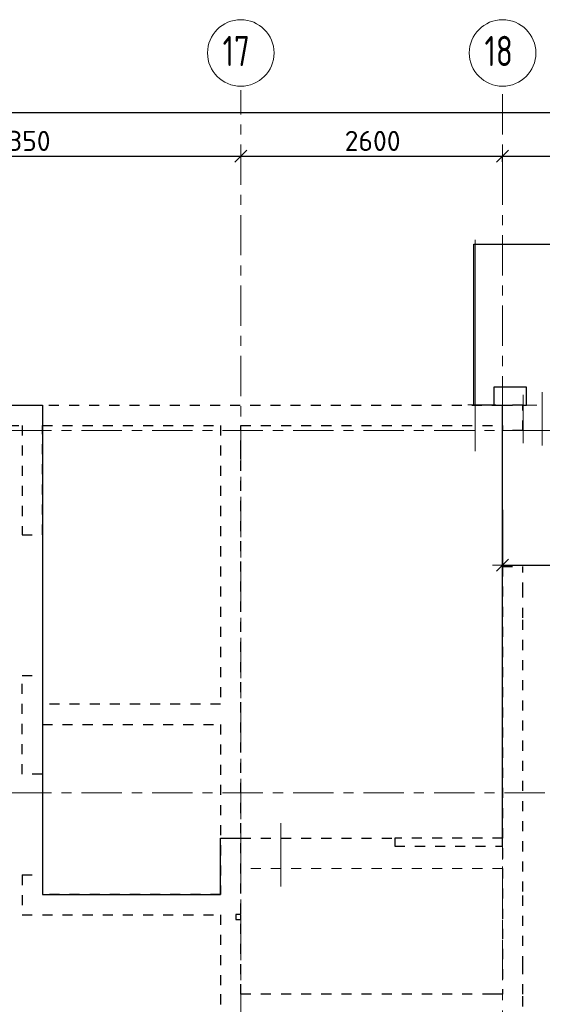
# Model space of a CAD drawing. Header units: metres. Extents: x -38 to 97, y -15 to 21.
# Tile 15 of 229: x 41 to 46, y 11 to 20. Entities that reach past the tile are written whole.
import ezdxf

# ---------------------------------------------------------------- set-up
doc = ezdxf.new("R2010")
doc.units = ezdxf.units.M
doc.header["$PDMODE"] = 65
for name, pattern in [('______11', [0.5, 0.4, -0.05, 0, -0.05]), ('______2', [0.0405, 0.03, -0.0105]), ('______3', [0.5, 0.4, -0.1]), ('______5', [1.1, 0.8, -0.1, 0.1, -0.1])]:
    doc.linetypes.add(name, pattern=pattern)
for name, color, linetype, lineweight in [('XR$2$Осевая линия (1)', 7, '______5', 13), ('XR$2$Размерная линия (1)', 7, 'Continuous', 13), ('XR$5$Балка (1)', 7, '______3', 13), ('XR$5$Перекрытие (1)', 7, 'Continuous', 35), ('XR$5$Размерная линия (1)', 7, 'Continuous', 13)]:
    doc.layers.add(name, color=color, linetype=linetype, lineweight=lineweight)
doc.layers.add('XR$7$Стена_ бетон несущ.', color=7, linetype='Continuous', lineweight=70, true_color=0xb4b496)
doc.styles.add('ISOCPEUR', font='txt')
doc.dimstyles.new('DIMSTYLE_3', dxfattribs={"dimtxt": 0.2, "dimasz": 0.2, "dimexe": 0, "dimexo": 0, "dimgap": 0.1, "dimtad": 2, "dimdec": 0, "dimlfac": 1000, "dimrnd": 5, "dimzin": 12, "dimdsep": 46, "dimtxsty": 'ISOCPEUR', "dimblk1": 'ALL_ML_STRICH', "dimblk2": 'ALL_ML_STRICH', "dimsah": 1, "dimcen": 0, "dimclrd": 7, "dimclre": 256, "dimclrt": 7, "dimadec": 0, "dimazin": 0, "dimtfac": 1, "dimtdec": 0, "dimtix": 1, "dimtmove": 2, "dimatfit": 3, "dimfxl": 0, "dimtzin": 0, "dimlwd": 0, "dimlwe": -3, "dimarcsym": 0})

# ---------------------------------------------------------------- blocks, each defined once
blk = doc.blocks.new('ALL_ML_STRICH')
at = {"color": 0, "linetype": 'ByBlock', "lineweight": -2}
for p, q in [((0, -0.5), (0, 0.5)), ((-1, 0), (0.5, 0)), ((-0.3, -0.3), (0.3, 0.3))]:
    blk.add_line(p, q, dxfattribs=at)
blk = doc.blocks.new('*D11')
at = {"layer": 'DEFPOINTS', "color": 7, "linetype": 'Continuous', "lineweight": 13, "transparency": 33554687}
for p in [(0.5, 19.5574), (0.5, 19.3768), (61.6, 17.1197)]:
    blk.add_point(p, dxfattribs=at)
at = {"layer": 'XR$2$Размерная линия (1)', "color": 9, "linetype": 'Continuous', "lineweight": -2, "true_color": 0xc7c7c7, "transparency": 33554687}
for p, q in [((0.5, 19.3568), (0.5, 19.5574)), ((61.6, 17.1397), (61.6, 19.5574))]:
    blk.add_line(p, q, dxfattribs=at)
at = {"layer": 'XR$2$Размерная линия (1)', "color": 7, "linetype": 'Continuous', "lineweight": -2, "transparency": 33554687}
blk.add_line((0.5, 19.5574), (61.6, 19.5574), dxfattribs=at)
at = {"layer": 'XR$2$Размерная линия (1)', "color": 7, "linetype": 'Continuous', "lineweight": 13, "transparency": 33554687, "xscale": 0.2, "yscale": 0.2, "zscale": 0.2, "rotation": 180}
blk.add_blockref('ALL_ML_STRICH', (0.5, 19.5574), dxfattribs=at)
at = {"layer": 'XR$2$Размерная линия (1)', "color": 7, "linetype": 'Continuous', "lineweight": 13, "transparency": 33554687, "xscale": 0.2, "yscale": 0.2, "zscale": 0.2}
blk.add_blockref('ALL_ML_STRICH', (61.6, 19.5574), dxfattribs=at)
at = {"layer": 'XR$2$Размерная линия (1)', "color": 7, "linetype": 'Continuous', "lineweight": 13, "transparency": 33554687, "insert": (31.1, 19.7074), "char_height": 0.2, "width": 1, "attachment_point": 5, "style": 'ISOCPEUR'}
blk.add_mtext('\\A1;{61100}', dxfattribs=at)
blk = doc.blocks.new('*D35')
at = {"layer": 'DEFPOINTS', "color": 7, "linetype": 'Continuous', "lineweight": 13, "transparency": 33554687}
for p in [(38.7, 19.1856), (38.7, 19.1261), (43.05, 19.1044)]:
    blk.add_point(p, dxfattribs=at)
at = {"layer": 'XR$2$Размерная линия (1)', "color": 9, "linetype": 'Continuous', "lineweight": -2, "true_color": 0xc7c7c7, "transparency": 33554687}
for p, q in [((38.7, 19.1656), (38.7, 19.1261)), ((43.05, 19.1244), (43.05, 19.1261))]:
    blk.add_line(p, q, dxfattribs=at)
at = {"layer": 'XR$2$Размерная линия (1)', "color": 7, "linetype": 'Continuous', "lineweight": -2, "transparency": 33554687}
blk.add_line((38.7, 19.1261), (43.05, 19.1261), dxfattribs=at)
at = {"layer": 'XR$2$Размерная линия (1)', "color": 7, "linetype": 'Continuous', "lineweight": 13, "transparency": 33554687, "xscale": 0.2, "yscale": 0.2, "zscale": 0.2, "rotation": 180}
blk.add_blockref('ALL_ML_STRICH', (38.7, 19.1261), dxfattribs=at)
at = {"layer": 'XR$2$Размерная линия (1)', "color": 7, "linetype": 'Continuous', "lineweight": 13, "transparency": 33554687, "xscale": 0.2, "yscale": 0.2, "zscale": 0.2}
blk.add_blockref('ALL_ML_STRICH', (43.05, 19.1261), dxfattribs=at)
at = {"layer": 'XR$2$Размерная линия (1)', "color": 7, "linetype": 'Continuous', "lineweight": 13, "transparency": 33554687, "insert": (40.875, 19.2761), "char_height": 0.2, "width": 0.8, "attachment_point": 5, "style": 'ISOCPEUR'}
blk.add_mtext('\\A1;{4350}', dxfattribs=at)
blk = doc.blocks.new('*D36')
at = {"layer": 'DEFPOINTS', "color": 7, "linetype": 'Continuous', "lineweight": 13, "transparency": 33554687}
for p in [(43.05, 19.1261), (43.05, 19.1044), (45.65, 19.0502)]:
    blk.add_point(p, dxfattribs=at)
at = {"layer": 'XR$2$Размерная линия (1)', "color": 9, "linetype": 'Continuous', "lineweight": -2, "true_color": 0xc7c7c7, "transparency": 33554687}
for p, q in [((43.05, 19.1244), (43.05, 19.1261)), ((45.65, 19.0702), (45.65, 19.1261))]:
    blk.add_line(p, q, dxfattribs=at)
at = {"layer": 'XR$2$Размерная линия (1)', "color": 7, "linetype": 'Continuous', "lineweight": -2, "transparency": 33554687}
blk.add_line((43.05, 19.1261), (45.65, 19.1261), dxfattribs=at)
at = {"layer": 'XR$2$Размерная линия (1)', "color": 7, "linetype": 'Continuous', "lineweight": 13, "transparency": 33554687, "xscale": 0.2, "yscale": 0.2, "zscale": 0.2, "rotation": 180}
blk.add_blockref('ALL_ML_STRICH', (43.05, 19.1261), dxfattribs=at)
at = {"layer": 'XR$2$Размерная линия (1)', "color": 7, "linetype": 'Continuous', "lineweight": 13, "transparency": 33554687, "xscale": 0.2, "yscale": 0.2, "zscale": 0.2}
blk.add_blockref('ALL_ML_STRICH', (45.65, 19.1261), dxfattribs=at)
at = {"layer": 'XR$2$Размерная линия (1)', "color": 7, "linetype": 'Continuous', "lineweight": 13, "transparency": 33554687, "insert": (44.36, 19.2761), "char_height": 0.2, "width": 0.8, "attachment_point": 5, "style": 'ISOCPEUR'}
blk.add_mtext('\\A1;{2600}', dxfattribs=at)
blk = doc.blocks.new('*D37')
at = {"layer": 'DEFPOINTS', "color": 7, "linetype": 'Continuous', "lineweight": 13, "transparency": 33554687}
for p in [(45.65, 19.1261), (45.65, 19.0502), (51.5, 17.3896)]:
    blk.add_point(p, dxfattribs=at)
at = {"layer": 'XR$2$Размерная линия (1)', "color": 9, "linetype": 'Continuous', "lineweight": -2, "true_color": 0xc7c7c7, "transparency": 33554687}
for p, q in [((45.65, 19.0702), (45.65, 19.1261)), ((51.5, 17.4096), (51.5, 19.1261))]:
    blk.add_line(p, q, dxfattribs=at)
at = {"layer": 'XR$2$Размерная линия (1)', "color": 7, "linetype": 'Continuous', "lineweight": -2, "transparency": 33554687}
blk.add_line((45.65, 19.1261), (51.5, 19.1261), dxfattribs=at)
at = {"layer": 'XR$2$Размерная линия (1)', "color": 7, "linetype": 'Continuous', "lineweight": 13, "transparency": 33554687, "xscale": 0.2, "yscale": 0.2, "zscale": 0.2, "rotation": 180}
blk.add_blockref('ALL_ML_STRICH', (45.65, 19.1261), dxfattribs=at)
at = {"layer": 'XR$2$Размерная линия (1)', "color": 7, "linetype": 'Continuous', "lineweight": 13, "transparency": 33554687, "xscale": 0.2, "yscale": 0.2, "zscale": 0.2}
blk.add_blockref('ALL_ML_STRICH', (51.5, 19.1261), dxfattribs=at)
at = {"layer": 'XR$2$Размерная линия (1)', "color": 7, "linetype": 'Continuous', "lineweight": 13, "transparency": 33554687, "insert": (48.585, 19.2761), "char_height": 0.2, "width": 0.8, "attachment_point": 5, "style": 'ISOCPEUR'}
blk.add_mtext('\\A1;{5850}', dxfattribs=at)
blk = doc.blocks.new('*D640')
at = {"layer": 'DEFPOINTS', "color": 7, "linetype": 'Continuous', "lineweight": 13, "transparency": 33554687}
for p in [(47.5213, 15.7932), (45.65, 15.632), (45.65, 15.0622)]:
    blk.add_point(p, dxfattribs=at)
at = {"layer": 'XR$5$Размерная линия (1)', "color": 9, "linetype": 'Continuous', "lineweight": -2, "true_color": 0xc7c7c7, "transparency": 33554687}
for p, q in [((47.5213, 15.7732), (47.5213, 15.0622)), ((45.65, 15.612), (45.65, 15.0622))]:
    blk.add_line(p, q, dxfattribs=at)
at = {"layer": 'XR$5$Размерная линия (1)', "color": 7, "linetype": 'Continuous', "lineweight": -2, "transparency": 33554687}
blk.add_line((45.65, 15.0622), (47.5213, 15.0622), dxfattribs=at)
at = {"layer": 'XR$5$Размерная линия (1)', "color": 7, "linetype": 'Continuous', "lineweight": 13, "transparency": 33554687, "xscale": 0.2, "yscale": 0.2, "zscale": 0.2, "rotation": 180}
blk.add_blockref('ALL_ML_STRICH', (45.65, 15.0622), dxfattribs=at)
at = {"layer": 'XR$5$Размерная линия (1)', "color": 7, "linetype": 'Continuous', "lineweight": 13, "transparency": 33554687, "xscale": 0.2, "yscale": 0.2, "zscale": 0.2}
blk.add_blockref('ALL_ML_STRICH', (47.5213, 15.0622), dxfattribs=at)
at = {"layer": 'XR$5$Размерная линия (1)', "color": 7, "linetype": 'Continuous', "lineweight": 13, "transparency": 33554687, "insert": (46.6156, 15.2122), "char_height": 0.2, "width": 0.8, "attachment_point": 5, "style": 'ISOCPEUR'}
blk.add_mtext('\\A1;{1870}', dxfattribs=at)

msp = doc.modelspace()

# ---------------------------------------------------------------- linework, layer by layer
at = {"color": 52, "linetype": 'Continuous', "lineweight": 13, "transparency": 33554687}
for p, q in [((45.3782, 18.2934), (45.3782, 16.1934)), ((45.8549, 16.7533), (45.8549, 16.2733)), ((45.8549, 16.7533), (45.8549, 16.2733)), ((46.043, 16.7808), (46.043, 16.2508)), ((45.304, 16.656), (45.584, 16.656)), ((43.4499, 12.4994), (43.4499, 11.9194)), ((43.4499, 12.4494), (43.4499, 11.8694))]:
    msp.add_line(p, q, dxfattribs=at)
at = {"layer": 'XR$2$Осевая линия (1)', "color": 253, "linetype": '______11', "lineweight": 13, "true_color": 0xa0a0a0, "transparency": 33554687}
for p, q in [((43.05, 8.34), (43.05, 19.78)), ((45.65, 6.74), (45.65, 19.78)), ((-2.63, 16.4), (62.6, 16.4)), ((-2.63, 12.8), (62.6, 12.8))]:
    msp.add_line(p, q, dxfattribs=at)
at = {"layer": 'XR$2$Осевая линия (1)', "color": 7, "linetype": 'Continuous', "lineweight": 13, "transparency": 33554687}
for centre in [(43.0504, 20.1501), (45.6504, 20.1501)]:
    msp.add_circle(centre, 0.3304, dxfattribs=at)
at = {"layer": 'XR$5$Балка (1)', "color": 7, "linetype": '______2', "lineweight": 25, "transparency": 33554687}
for p, q in [((45.65, 16.6502), (45.65, 16.6502)), ((45.65, 16.6502), (45.8896, 16.6502)), ((43.05, 12.3502), (44.58, 12.3502)), ((44.58, 12.3502), (44.58, 12.2702)), ((45.65, 12.3502), (44.58, 12.3502)), ((44.58, 12.2702), (45.65, 12.2702))]:
    msp.add_line(p, q, dxfattribs=at)
at = {"layer": 'XR$5$Балка (1)', "color": 7, "linetype": '______2', "lineweight": 18, "transparency": 33554687}
msp.add_line((45.65, 16.4002), (51.6, 16.4002), dxfattribs=at)
at = {"layer": 'XR$5$Перекрытие (1)', "color": 7, "linetype": 'Continuous', "lineweight": 25, "transparency": 33554687}
for p, q in [((45.3646, 16.8302), (45.3646, 18.2502)), ((45.3646, 18.2502), (48.7146, 18.2502)), ((45.3646, 16.6502), (45.3646, 16.8302)), ((45.5646, 16.8302), (45.5646, 16.6502)), ((45.8896, 16.8302), (45.5646, 16.8302)), ((45.8896, 16.6502), (45.8896, 16.8302)), ((38.7, 16.6502), (41.0797, 16.6502)), ((41.0797, 16.6502), (41.0797, 11.7903)), ((45.5646, 16.6502), (45.3646, 16.6502)), ((45.65, 12.2702), (45.65, 16.6502)), ((42.85, 11.7903), (42.85, 12.3502)), ((42.85, 12.3502), (43.05, 12.3502)), ((41.0797, 11.7903), (42.85, 11.7903)), ((43, 11.5937), (43, 11.5437)), ((43.05, 11.5937), (43, 11.5937)), ((43, 11.5437), (43.05, 11.5437)), ((43.05, 11.5437), (43.05, 11.5937))]:
    msp.add_line(p, q, dxfattribs=at)
at = {"layer": 'XR$5$Перекрытие (1)', "color": 7, "linetype": '______2', "lineweight": 18, "transparency": 33554687}
for p, q in [((45.8896, 16.6502), (46.0896, 16.6502)), ((43.05, 12.0502), (43.05, 12.3502)), ((45.65, 12.2702), (45.65, 12.0502)), ((45.65, 12.0502), (43.05, 12.0502))]:
    msp.add_line(p, q, dxfattribs=at)
at = {"layer": 'XR$7$Стена_ бетон несущ.', "color": 253, "linetype": '______2', "lineweight": -3, "true_color": 0xa0a0a0, "transparency": 33554687}
for p, q in [((40.545, 16.65), (45.65, 16.65)), ((45.85, 16.65), (45.65, 16.65)), ((45.85, 16.4), (45.85, 16.65)), ((40.545, 16.45), (40.8797, 16.45)), ((40.8797, 16.45), (40.8797, 15.365)), ((41.0797, 15.365), (41.0797, 16.45)), ((41.0797, 16.45), (42.85, 16.45)), ((42.85, 16.45), (42.85, 13.68)), ((43.05, 16.199), (43.05, 16.45)), ((43.05, 16.45), (45.65, 16.45)), ((45.65, 16.45), (45.65, 16.4)), ((45.85, 16.4), (45.65, 16.4)), ((43.05, 16.119), (43.05, 16.199)), ((43.05, 10.8), (43.05, 16.119)), ((40.8797, 15.365), (41.0797, 15.365)), ((45.65, 15.05), (45.85, 15.05)), ((45.65, 15.05), (45.65, 10.8)), ((45.85, 14.79), (45.85, 15.05)), ((45.85, 14.54), (45.85, 14.79)), ((45.85, 12.0195), (45.85, 14.54)), ((40.8797, 13.965), (41.0797, 13.965)), ((40.8797, 12.985), (40.8797, 13.965)), ((41.0797, 13.965), (41.0797, 13.68)), ((42.85, 13.68), (41.0797, 13.68)), ((41.0797, 13.48), (42.85, 13.48)), ((41.0797, 13.48), (41.0797, 12.985)), ((42.85, 13.48), (42.85, 11.79)), ((41.0797, 12.985), (40.8797, 12.985)), ((40.8797, 11.985), (41.0797, 11.985)), ((40.8797, 11.985), (40.8797, 11.59)), ((41.0797, 11.985), (41.0797, 11.79)), ((45.85, 11.8195), (45.85, 12.0195)), ((42.85, 11.79), (41.0797, 11.79)), ((45.85, 11.28), (45.85, 11.8195)), ((40.8797, 11.59), (42.85, 11.59)), ((42.85, 11.59), (42.85, 10.8)), ((45.85, 11.08), (45.85, 11.28)), ((45.85, 10.8), (45.85, 11.08)), ((42.85, 10.8), (42.85, 10.6)), ((45.55, 10.8), (43.05, 10.8)), ((45.65, 10.8), (45.55, 10.8)), ((45.85, 9.08), (45.85, 10.8))]:
    msp.add_line(p, q, dxfattribs=at)

# ---------------------------------------------------------------- texts
at = {"layer": 'XR$2$Осевая линия (1)', "color": 7, "linetype": 'Continuous', "lineweight": 13, "transparency": 33554687, "char_height": 0.3, "width": 0.472281, "attachment_point": 7, "style": 'ISOCPEUR'}
for s, insert in [('\\W0.75;17', (42.8704, 20.0196)), ('\\W0.75;18', (45.4704, 20.0196))]:
    msp.add_mtext(s, dxfattribs=dict(at, insert=insert))

# ---------------------------------------------------------------- dimensions: what is measured, and where the dimension line sits
at = {"layer": 'XR$2$Размерная линия (1)', "color": 7, "linetype": 'Continuous', "lineweight": 13, "transparency": 33554687}
for base, p1, p2, picture, middle in [((61.6, 19.5574), (0.5, 19.3568), (61.6, 17.1397), '*D11', (31.1, 19.7074)), ((43.05, 19.1261), (38.7, 19.1656), (43.05, 19.1244), '*D35', (40.875, 19.2761)), ((45.65, 19.1261), (43.05, 19.1244), (45.65, 19.0702), '*D36', (44.36, 19.2761)), ((51.5, 19.1261), (45.65, 19.0702), (51.5, 17.4096), '*D37', (48.585, 19.2761))]:
    dim = msp.add_linear_dim(base=base, p1=p1, p2=p2, dimstyle='DIMSTYLE_3', override={"dimpost": '<>', "dimclrd": 7, "dimclre": 9, "dimclrt": 7, "dimlwd": 0, "dimlwe": 65533}, dxfattribs=at)
    dim.commit()
    dim.dimension.update_dxf_attribs({"geometry": picture, "text_midpoint": middle, "dimtype": 160})
at = {"layer": 'XR$5$Размерная линия (1)', "color": 7, "linetype": 'Continuous', "lineweight": 13, "transparency": 33554687}
dim = msp.add_linear_dim(base=(47.5213, 15.0622), p1=(45.65, 15.612), p2=(47.5213, 15.7732), dimstyle='DIMSTYLE_3', override={"dimpost": '<>', "dimclrd": 7, "dimclre": 9, "dimclrt": 7, "dimlwd": 0, "dimlwe": 65533}, dxfattribs=at)
dim.commit()
dim.dimension.update_dxf_attribs({"geometry": '*D640', "text_midpoint": (46.6156, 15.2122), "dimtype": 160})

doc.saveas('drawing.dxf')
